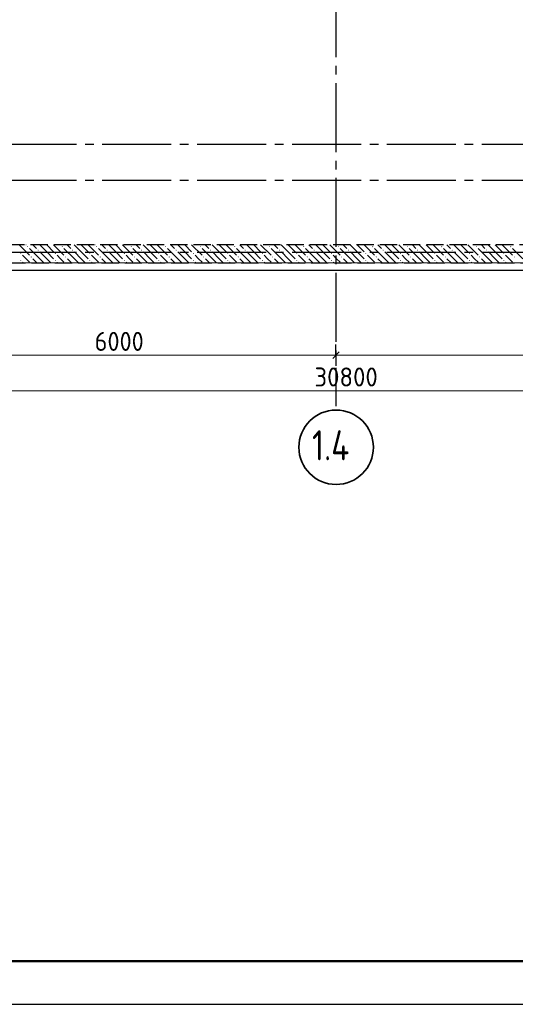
# Model space of a CAD drawing. Header units: millimetres. Extents: x 0 to 50400, y -143 to 35640.
# Tile 7 of 17: x 20116 to 27011, y 0 to 13693. Entities that reach past the tile are written whole.
import ezdxf

# ---------------------------------------------------------------- set-up
doc = ezdxf.new("R2010")
doc.units = ezdxf.units.MM
doc.linetypes.add('______2', pattern=[324, 240, -84])
doc.linetypes.add('______5', pattern=[1320, 960, -120, 120, -120])
for name, color, linetype, lineweight in [('Standard', 7, 'Continuous', 25), ('ЖБ Перекрытие верхний уровень', 7, 'Continuous', 35), ('ЖБ Стена верхний уровень', 7, 'Continuous', 35), ('Размерная линия_ общее', 7, 'Continuous', 13)]:
    doc.layers.add(name, color=color, linetype=linetype, lineweight=lineweight)
doc.layers.add('Оси', color=7, linetype='______5', true_color=0x656565)
doc.styles.add('ISOCPEUR', font='txt')

msp = doc.modelspace()

# ---------------------------------------------------------------- hatches: boundary and pattern name
at = {"layer": 'ЖБ Стена верхний уровень', "linetype": 'Continuous', "lineweight": 18, "transparency": 33554687}
for points in [[(20220, 10537), (20228, 10545), (20235, 10537), (20228, 10529)], [(20700, 10537), (20708, 10545), (20715, 10537), (20708, 10529)], [(21180, 10537), (21188, 10545), (21195, 10537), (21188, 10529)], [(21660, 10537), (21668, 10545), (21675, 10537), (21668, 10529)], [(22140, 10537), (22148, 10545), (22155, 10537), (22148, 10529)], [(22620, 10537), (22628, 10545), (22635, 10537), (22628, 10529)], [(23100, 10537), (23108, 10545), (23115, 10537), (23108, 10529)], [(23580, 10537), (23588, 10545), (23595, 10537), (23588, 10529)], [(24060, 10537), (24068, 10545), (24075, 10537), (24068, 10529)], [(24540, 10537), (24548, 10545), (24555, 10537), (24548, 10529)], [(25020, 10537), (25028, 10545), (25035, 10537), (25028, 10529)], [(25500, 10537), (25508, 10545), (25515, 10537), (25508, 10529)], [(25980, 10537), (25988, 10545), (25995, 10537), (25988, 10529)], [(26460, 10537), (26468, 10545), (26475, 10537), (26468, 10529)], [(26940, 10537), (26948, 10545), (26955, 10537), (26948, 10529)], [(20124, 10441), (20132, 10449), (20139, 10441), (20132, 10433)], [(20364, 10489), (20372, 10497), (20379, 10489), (20372, 10481)], [(20604, 10441), (20612, 10449), (20619, 10441), (20612, 10433)], [(20844, 10489), (20852, 10497), (20859, 10489), (20852, 10481)], [(21084, 10441), (21092, 10449), (21099, 10441), (21092, 10433)], [(21324, 10489), (21332, 10497), (21339, 10489), (21332, 10481)], [(21564, 10441), (21572, 10449), (21579, 10441), (21572, 10433)], [(21804, 10489), (21812, 10497), (21819, 10489), (21812, 10481)], [(22044, 10441), (22052, 10449), (22059, 10441), (22052, 10433)], [(22284, 10489), (22292, 10497), (22299, 10489), (22292, 10481)], [(22524, 10441), (22532, 10449), (22539, 10441), (22532, 10433)], [(22764, 10489), (22772, 10497), (22779, 10489), (22772, 10481)], [(23004, 10441), (23012, 10449), (23019, 10441), (23012, 10433)], [(23244, 10489), (23252, 10497), (23259, 10489), (23252, 10481)], [(23484, 10441), (23492, 10449), (23499, 10441), (23492, 10433)], [(23724, 10489), (23732, 10497), (23739, 10489), (23732, 10481)], [(23964, 10441), (23972, 10449), (23979, 10441), (23972, 10433)], [(24204, 10489), (24212, 10497), (24219, 10489), (24212, 10481)], [(24444, 10441), (24452, 10449), (24459, 10441), (24452, 10433)], [(24684, 10489), (24692, 10497), (24699, 10489), (24692, 10481)], [(24924, 10441), (24932, 10449), (24939, 10441), (24932, 10433)], [(25164, 10489), (25172, 10497), (25179, 10489), (25172, 10481)], [(25404, 10441), (25412, 10449), (25419, 10441), (25412, 10433)], [(25644, 10489), (25652, 10497), (25659, 10489), (25652, 10481)], [(25884, 10441), (25892, 10449), (25899, 10441), (25892, 10433)], [(26124, 10489), (26132, 10497), (26139, 10489), (26132, 10481)], [(26364, 10441), (26372, 10449), (26379, 10441), (26372, 10433)], [(26604, 10489), (26612, 10497), (26619, 10489), (26612, 10481)], [(26844, 10441), (26852, 10449), (26859, 10441), (26852, 10433)], [(20124, 10345), (20132, 10353), (20139, 10345), (20132, 10337)], [(20268, 10393), (20276, 10401), (20283, 10393), (20276, 10385)], [(20604, 10345), (20612, 10353), (20619, 10345), (20612, 10337)], [(20748, 10393), (20756, 10401), (20763, 10393), (20756, 10385)], [(21084, 10345), (21092, 10353), (21099, 10345), (21092, 10337)], [(21228, 10393), (21236, 10401), (21243, 10393), (21236, 10385)], [(21564, 10345), (21572, 10353), (21579, 10345), (21572, 10337)], [(21708, 10393), (21716, 10401), (21723, 10393), (21716, 10385)], [(22044, 10345), (22052, 10353), (22059, 10345), (22052, 10337)], [(22188, 10393), (22196, 10401), (22203, 10393), (22196, 10385)], [(22524, 10345), (22532, 10353), (22539, 10345), (22532, 10337)], [(22668, 10393), (22676, 10401), (22683, 10393), (22676, 10385)], [(23004, 10345), (23012, 10353), (23019, 10345), (23012, 10337)], [(23148, 10393), (23156, 10401), (23163, 10393), (23156, 10385)], [(23484, 10345), (23492, 10353), (23499, 10345), (23492, 10337)], [(23628, 10393), (23636, 10401), (23643, 10393), (23636, 10385)], [(23964, 10345), (23972, 10353), (23979, 10345), (23972, 10337)], [(24108, 10393), (24116, 10401), (24123, 10393), (24116, 10385)], [(24444, 10345), (24452, 10353), (24459, 10345), (24452, 10337)], [(24588, 10393), (24596, 10401), (24603, 10393), (24596, 10385)], [(24924, 10345), (24932, 10353), (24939, 10345), (24932, 10337)], [(25068, 10393), (25076, 10401), (25083, 10393), (25076, 10385)], [(25404, 10345), (25412, 10353), (25419, 10345), (25412, 10337)], [(25548, 10393), (25556, 10401), (25563, 10393), (25556, 10385)], [(25884, 10345), (25892, 10353), (25899, 10345), (25892, 10337)], [(26028, 10393), (26036, 10401), (26043, 10393), (26036, 10385)], [(26364, 10345), (26372, 10353), (26379, 10345), (26372, 10337)], [(26508, 10393), (26516, 10401), (26523, 10393), (26516, 10385)], [(26844, 10345), (26852, 10353), (26859, 10345), (26852, 10337)], [(26988, 10393), (26996, 10401), (27003, 10393), (26996, 10385)]]:
    msp.add_hatch(color=7, dxfattribs=at).paths.add_polyline_path(points, flags=16)

# ---------------------------------------------------------------- linework, layer by layer
at = {"layer": 'Standard', "color": 7, "linetype": 'Continuous', "lineweight": 25, "transparency": 33554687}
msp.add_lwpolyline([(0, 0), (50400, 0), (50400, 35640), (0, 35640), (0, 0)], close=True, dxfattribs=at)
at = {"layer": 'Standard', "color": 7, "linetype": 'Continuous', "lineweight": 50, "transparency": 33554687}
msp.add_lwpolyline([(2400, 35040), (49800, 35040), (49800, 600), (2400, 600), (2400, 35040)], close=True, dxfattribs=at)
at = {"layer": 'Standard', "color": 254, "linetype": 'Continuous', "lineweight": -3, "true_color": 0xc4c4ff, "transparency": 33554687}
msp.add_lwpolyline([(7965, 10212), (40690, 10212), (40690, 32712), (7965, 32712), (7965, 10212)], dxfattribs=at)
at = {"layer": 'ЖБ Перекрытие верхний уровень', "color": 7, "linetype": 'Continuous', "lineweight": 18, "transparency": 33554687}
msp.add_line((15565, 10312), (40265, 10312), dxfattribs=at)
at = {"layer": 'ЖБ Стена верхний уровень', "color": 251, "linetype": '______2', "lineweight": -3, "true_color": 0x656565, "transparency": 33554687}
for p, q in [((33465, 10562), (15765, 10562)), ((9265, 10312), (40165, 10312))]:
    msp.add_line(p, q, dxfattribs=at)
at = {"layer": 'ЖБ Стена верхний уровень', "color": 9, "linetype": 'Continuous', "lineweight": 18, "true_color": 0xc7c7c7, "transparency": 33554687}
for p, q in [((20108, 10561), (20252, 10417)), ((20202, 10562), (20204, 10561)), ((20298, 10562), (20348, 10513)), ((20492, 10465), (20394, 10562)), ((20492, 10561), (20588, 10465)), ((20588, 10561), (20732, 10417)), ((20682, 10562), (20684, 10561)), ((20778, 10562), (20828, 10513)), ((20972, 10465), (20874, 10562)), ((20972, 10561), (21068, 10465)), ((21068, 10561), (21212, 10417)), ((21162, 10562), (21164, 10561)), ((21258, 10562), (21308, 10513)), ((21452, 10465), (21354, 10562)), ((21452, 10561), (21548, 10465)), ((21548, 10561), (21692, 10417)), ((21642, 10562), (21644, 10561)), ((21738, 10562), (21788, 10513)), ((21932, 10465), (21834, 10562)), ((21932, 10561), (22028, 10465)), ((22028, 10561), (22172, 10417)), ((22122, 10562), (22124, 10561)), ((22218, 10562), (22268, 10513)), ((22412, 10465), (22314, 10562)), ((22412, 10561), (22508, 10465)), ((22508, 10561), (22652, 10417)), ((22602, 10562), (22604, 10561)), ((22698, 10562), (22748, 10513)), ((22892, 10465), (22794, 10562)), ((22892, 10561), (22988, 10465)), ((22988, 10561), (23132, 10417)), ((23082, 10562), (23084, 10561)), ((23178, 10562), (23228, 10513)), ((23372, 10465), (23274, 10562)), ((23372, 10561), (23468, 10465)), ((23468, 10561), (23612, 10417)), ((23562, 10562), (23564, 10561)), ((23658, 10562), (23708, 10513)), ((23852, 10465), (23754, 10562)), ((23852, 10561), (23948, 10465)), ((23948, 10561), (24092, 10417)), ((24042, 10562), (24044, 10561)), ((24138, 10562), (24188, 10513)), ((24332, 10465), (24234, 10562)), ((24332, 10561), (24428, 10465)), ((24428, 10561), (24572, 10417)), ((24522, 10562), (24524, 10561)), ((24618, 10562), (24668, 10513)), ((24812, 10465), (24714, 10562)), ((24812, 10561), (24908, 10465)), ((24908, 10561), (25052, 10417)), ((25002, 10562), (25004, 10561)), ((25098, 10562), (25148, 10513)), ((25292, 10465), (25194, 10562)), ((25292, 10561), (25388, 10465)), ((25388, 10561), (25532, 10417)), ((25482, 10562), (25484, 10561)), ((25578, 10562), (25628, 10513)), ((25772, 10465), (25674, 10562)), ((25772, 10561), (25868, 10465)), ((25868, 10561), (26012, 10417)), ((25962, 10562), (25964, 10561)), ((26058, 10562), (26108, 10513)), ((26252, 10465), (26154, 10562)), ((26252, 10561), (26348, 10465)), ((26348, 10561), (26492, 10417)), ((26442, 10562), (26444, 10561)), ((26538, 10562), (26588, 10513)), ((26732, 10465), (26634, 10562)), ((26732, 10561), (26828, 10465)), ((26828, 10561), (26972, 10417)), ((26922, 10562), (26924, 10561)), ((20204, 10369), (20156, 10417)), ((20396, 10369), (20252, 10513)), ((20396, 10465), (20492, 10369)), ((20492, 10465), (20588, 10369)), ((20684, 10369), (20636, 10417)), ((20876, 10369), (20732, 10513)), ((20876, 10465), (20972, 10369)), ((20972, 10465), (21068, 10369)), ((21164, 10369), (21116, 10417)), ((21356, 10369), (21212, 10513)), ((21356, 10465), (21452, 10369)), ((21452, 10465), (21548, 10369)), ((21644, 10369), (21596, 10417)), ((21836, 10369), (21692, 10513)), ((21836, 10465), (21932, 10369)), ((21932, 10465), (22028, 10369)), ((22124, 10369), (22076, 10417)), ((22316, 10369), (22172, 10513)), ((22316, 10465), (22412, 10369)), ((22412, 10465), (22508, 10369)), ((22604, 10369), (22556, 10417)), ((22796, 10369), (22652, 10513)), ((22796, 10465), (22892, 10369)), ((22892, 10465), (22988, 10369)), ((23084, 10369), (23036, 10417)), ((23276, 10369), (23132, 10513)), ((23276, 10465), (23372, 10369)), ((23372, 10465), (23468, 10369)), ((23564, 10369), (23516, 10417)), ((23756, 10369), (23612, 10513)), ((23756, 10465), (23852, 10369)), ((23852, 10465), (23948, 10369)), ((24044, 10369), (23996, 10417)), ((24236, 10369), (24092, 10513)), ((24236, 10465), (24332, 10369)), ((24332, 10465), (24428, 10369)), ((24524, 10369), (24476, 10417)), ((24716, 10369), (24572, 10513)), ((24716, 10465), (24812, 10369)), ((24812, 10465), (24908, 10369)), ((25004, 10369), (24956, 10417)), ((25196, 10369), (25052, 10513)), ((25196, 10465), (25292, 10369)), ((25292, 10465), (25388, 10369)), ((25484, 10369), (25436, 10417)), ((25676, 10369), (25532, 10513)), ((25676, 10465), (25772, 10369)), ((25772, 10465), (25868, 10369)), ((25964, 10369), (25916, 10417)), ((26156, 10369), (26012, 10513)), ((26156, 10465), (26252, 10369)), ((26252, 10465), (26348, 10369)), ((26444, 10369), (26396, 10417)), ((26636, 10369), (26492, 10513)), ((26636, 10465), (26732, 10369)), ((26732, 10465), (26828, 10369)), ((26924, 10369), (26876, 10417)), ((27116, 10369), (26972, 10513)), ((20156, 10321), (20164, 10312)), ((20252, 10321), (20204, 10369)), ((20300, 10369), (20356, 10312)), ((20396, 10369), (20452, 10312)), ((20492, 10369), (20548, 10312)), ((20636, 10321), (20644, 10312)), ((20732, 10321), (20684, 10369)), ((20780, 10369), (20836, 10312)), ((20876, 10369), (20932, 10312)), ((20972, 10369), (21028, 10312)), ((21116, 10321), (21124, 10312)), ((21212, 10321), (21164, 10369)), ((21260, 10369), (21316, 10312)), ((21356, 10369), (21412, 10312)), ((21452, 10369), (21508, 10312)), ((21596, 10321), (21604, 10312)), ((21692, 10321), (21644, 10369)), ((21740, 10369), (21796, 10312)), ((21836, 10369), (21892, 10312)), ((21932, 10369), (21988, 10312)), ((22076, 10321), (22084, 10312)), ((22172, 10321), (22124, 10369)), ((22220, 10369), (22276, 10312)), ((22316, 10369), (22372, 10312)), ((22412, 10369), (22468, 10312)), ((22556, 10321), (22564, 10312)), ((22652, 10321), (22604, 10369)), ((22700, 10369), (22756, 10312)), ((22796, 10369), (22852, 10312)), ((22892, 10369), (22948, 10312)), ((23036, 10321), (23044, 10312)), ((23132, 10321), (23084, 10369)), ((23180, 10369), (23236, 10312)), ((23276, 10369), (23332, 10312)), ((23372, 10369), (23428, 10312)), ((23516, 10321), (23524, 10312)), ((23612, 10321), (23564, 10369)), ((23660, 10369), (23716, 10312)), ((23756, 10369), (23812, 10312)), ((23852, 10369), (23908, 10312)), ((23996, 10321), (24004, 10312)), ((24092, 10321), (24044, 10369)), ((24140, 10369), (24196, 10312)), ((24236, 10369), (24292, 10312)), ((24332, 10369), (24388, 10312)), ((24476, 10321), (24484, 10312)), ((24572, 10321), (24524, 10369)), ((24620, 10369), (24676, 10312)), ((24716, 10369), (24772, 10312)), ((24812, 10369), (24868, 10312)), ((24956, 10321), (24964, 10312)), ((25052, 10321), (25004, 10369)), ((25100, 10369), (25156, 10312)), ((25196, 10369), (25252, 10312)), ((25292, 10369), (25348, 10312)), ((25436, 10321), (25444, 10312)), ((25532, 10321), (25484, 10369)), ((25580, 10369), (25636, 10312)), ((25676, 10369), (25732, 10312)), ((25772, 10369), (25828, 10312)), ((25916, 10321), (25924, 10312)), ((26012, 10321), (25964, 10369)), ((26060, 10369), (26116, 10312)), ((26156, 10369), (26212, 10312)), ((26252, 10369), (26308, 10312)), ((26396, 10321), (26404, 10312)), ((26492, 10321), (26444, 10369)), ((26540, 10369), (26596, 10312)), ((26636, 10369), (26692, 10312)), ((26732, 10369), (26788, 10312)), ((26876, 10321), (26884, 10312)), ((26972, 10321), (26924, 10369))]:
    msp.add_line(p, q, dxfattribs=at)
at = {"layer": 'Оси', "color": 8, "linetype": '______5', "lineweight": -3, "transparency": 33554687}
for p, q in [((24515, 32612), (24515, 8317)), ((8065, 11962), (42965, 11962)), ((8065, 11462), (42965, 11462)), ((8065, 10462), (42965, 10462))]:
    msp.add_line(p, q, dxfattribs=at)
at = {"layer": 'Оси', "color": 7, "linetype": 'Continuous', "lineweight": 35, "transparency": 33554687}
msp.add_circle((24518, 7747), 518, dxfattribs=at)
at = {"layer": 'Размерная линия_ общее', "color": 7, "linetype": 'Continuous', "lineweight": -3, "transparency": 33554687}
for q in [(24515, 9177), (24515, 8877)]:
    msp.add_line((24515, 9027), q, dxfattribs=at)
at = {"layer": 'Размерная линия_ общее', "color": 7, "linetype": 'Continuous', "lineweight": 25, "transparency": 33554687}
msp.add_line((24470, 8982), (24560, 9072), dxfattribs=at)
at = {"layer": 'Размерная линия_ общее', "color": 7, "linetype": 'Continuous', "lineweight": 13, "transparency": 33554687}
for p, q in [((18515, 9027), (24515, 9027)), ((24515, 9027), (30215, 9027)), ((9265, 8532), (40065, 8532))]:
    msp.add_line(p, q, dxfattribs=at)

# ---------------------------------------------------------------- texts
at = {"layer": 'Оси', "color": 7, "linetype": 'Continuous', "lineweight": 35, "transparency": 33554687, "insert": (24182, 7564), "char_height": 420, "width": 839.61, "attachment_point": 7, "style": 'ISOCPEUR'}
msp.add_mtext('\\W0.80;1.4', dxfattribs=at)
at = {"layer": 'Размерная линия_ общее', "color": 7, "linetype": 'Continuous', "lineweight": 25, "transparency": 33554687, "char_height": 264, "attachment_point": 7, "style": 'ISOCPEUR'}
for s, insert, width in [('\\W0.93;6000', (21159, 9087), 861.71), ('\\W0.95;30800', (24216, 8592), 1048.03)]:
    msp.add_mtext(s, dxfattribs=dict(at, insert=insert, width=width))

doc.saveas('drawing.dxf')
